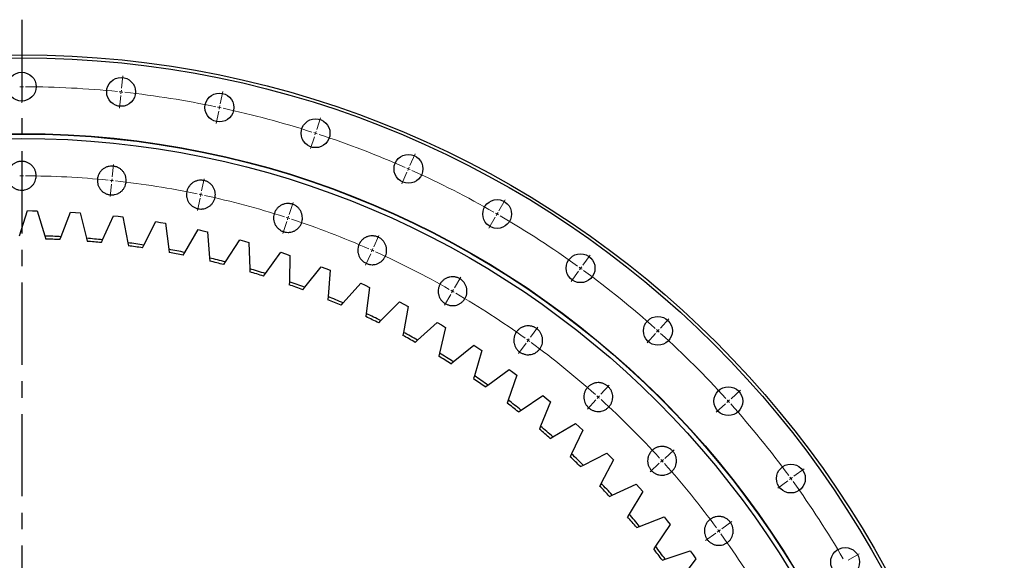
# Model space of a CAD drawing. Header units: millimetres. Extents: x -18 to 14774, y 15943 to 25639.
# Tile 9 of 20: x 3520 to 4852, y 19223 to 19954. Entities that reach past the tile are written whole.
import ezdxf

# ---------------------------------------------------------------- set-up
doc = ezdxf.new("R2010")
doc.units = ezdxf.units.MM
doc.header["$LTSCALE"] = 50
doc.linetypes.add('CENTER', pattern=[10.16, 6.35, -1.27, 1.27, -1.27])

msp = doc.modelspace()

# ---------------------------------------------------------------- linework, layer by layer
at = {"linetype": 'CENTER', "ltscale": 0.35}
msp.add_line((3523.2, 19953.7), (3523.2, 17201.5), dxfattribs=at)
at = {"color": 0, "linetype": 'Continuous', "lineweight": 18}
for p, q in [((3523.2, 19868.1), (3523.2, 19885.1)), ((3658.1, 19861.1), (3659.9, 19878)), ((3523.2, 19863.1), (3523.2, 19865.6)), ((3523.2, 19863.1), (3523.2, 19860.6)), ((3523.2, 19858.1), (3523.2, 19841.1)), ((3657.1, 19851.1), (3655.3, 19834.2)), ((3657.6, 19856.1), (3657.3, 19853.6)), ((3657.6, 19856.1), (3657.9, 19858.6)), ((3791.5, 19839.9), (3795.1, 19856.5)), ((3790.5, 19835), (3791, 19837.5)), ((3789.5, 19830.1), (3785.9, 19813.5)), ((3790.5, 19835), (3790, 19832.6)), ((3922, 19805), (3927.3, 19821.1)), ((3920.5, 19800.2), (3919.7, 19797.8)), ((3920.5, 19800.2), (3921.3, 19802.6)), ((3918.9, 19795.4), (3913.7, 19779.3)), ((4048.1, 19756.6), (4055, 19772.1)), ((3523.2, 19747.6), (3523.2, 19764.6)), ((3645.5, 19741.2), (3647.3, 19758.1)), ((3523.2, 19742.6), (3523.2, 19745.1)), ((4044.1, 19747.4), (4037.2, 19731.9)), ((4046.1, 19752), (4045.1, 19749.7)), ((4046.1, 19752), (4047.1, 19754.3)), ((3523.2, 19742.6), (3523.2, 19740.1)), ((3523.2, 19737.6), (3523.2, 19720.6)), ((3644.5, 19731.3), (3642.7, 19714.4)), ((3645, 19736.2), (3644.8, 19733.8)), ((3645, 19736.2), (3645.3, 19738.7)), ((3766.5, 19722.1), (3770, 19738.7)), ((3765.5, 19717.2), (3764.9, 19714.7)), ((3765.5, 19717.2), (3766, 19719.6)), ((3764.4, 19712.3), (3760.9, 19695.6)), ((3884.8, 19690.4), (3890, 19706.5)), ((4168.5, 19695.2), (4177, 19710)), ((4166, 19690.9), (4164.7, 19688.7)), ((4166, 19690.9), (4167.2, 19693.1)), ((3881.7, 19680.8), (3876.4, 19664.7)), ((3883.2, 19685.6), (3882.5, 19683.2)), ((3883.2, 19685.6), (3884, 19688)), ((4163.5, 19686.6), (4155, 19671.8)), ((3999.1, 19646.5), (4006, 19662)), ((3995.1, 19637.3), (3988.1, 19621.8)), ((3997.1, 19641.9), (3996.1, 19639.6)), ((3997.1, 19641.9), (3998.1, 19644.2)), ((4281.8, 19621.7), (4291.8, 19635.4)), ((4275.9, 19613.6), (4265.9, 19599.8)), ((4278.8, 19617.6), (4277.4, 19615.6)), ((4278.8, 19617.6), (4280.3, 19619.6)), ((4108.2, 19590.9), (4116.7, 19605.6)), ((4105.7, 19586.5), (4104.5, 19584.4)), ((4105.7, 19586.5), (4107, 19588.7)), ((4103.2, 19582.2), (4094.7, 19567.5)), ((4386.8, 19536.7), (4398.1, 19549.3)), ((4210.9, 19524.2), (4220.9, 19537.9)), ((4383.4, 19532.9), (4381.7, 19531.1)), ((4383.4, 19532.9), (4385.1, 19534.8)), ((4208, 19520.1), (4206.5, 19518.1)), ((4208, 19520.1), (4209.5, 19522.1)), ((4380.1, 19529.2), (4368.7, 19516.6)), ((4205.1, 19516.1), (4195.1, 19502.3)), ((4306.1, 19447.1), (4317.5, 19459.7)), ((4482.3, 19441.1), (4494.9, 19452.5)), ((4299.4, 19439.7), (4288.1, 19427)), ((4302.8, 19443.4), (4301.1, 19441.5)), ((4302.8, 19443.4), (4304.4, 19445.2)), ((4478.6, 19437.8), (4476.7, 19436.1)), ((4478.6, 19437.8), (4480.4, 19439.5)), ((4474.8, 19434.4), (4462.2, 19423.1)), ((4392.7, 19360.5), (4405.4, 19371.9)), ((4389, 19357.2), (4387.1, 19355.5)), ((4389, 19357.2), (4390.9, 19358.8)), ((4385.3, 19353.8), (4372.7, 19342.4)), ((4567.3, 19336.2), (4581, 19346.2)), ((4559.2, 19330.3), (4545.4, 19320.3)), ((4563.2, 19333.2), (4561.2, 19331.8)), ((4563.2, 19333.2), (4565.3, 19334.7)), ((4465.7, 19262.4), (4467.8, 19263.9)), ((4469.8, 19265.3), (4483.5, 19275.3)), ((4461.7, 19259.5), (4447.9, 19249.5)), ((4465.7, 19262.4), (4463.7, 19260.9)), ((4640.8, 19222.9), (4655.6, 19231.4))]:
    msp.add_line(p, q, dxfattribs=at)
at = {"color": 7, "linetype": 'Continuous', "lineweight": 25}
for p, q in [((3520.2, 19661.6), (3531.2, 19695.5)), ((3531.2, 19695.5), (3537.8, 19695.4)), ((3537.8, 19695.4), (3544.3, 19695.3)), ((3544.3, 19695.3), (3554.4, 19661.2)), ((3576.5, 19660.3), (3589.2, 19693.5)), ((3589.2, 19693.5), (3595.8, 19693.2)), ((3595.8, 19693.2), (3602.3, 19692.7)), ((3602.3, 19692.7), (3610.6, 19658.1)), ((3632.6, 19656.1), (3647.1, 19688.6)), ((3647.1, 19688.6), (3653.6, 19687.9)), ((3653.6, 19687.9), (3660, 19687.1)), ((3660, 19687.1), (3666.6, 19652.1)), ((3688.4, 19649), (3704.6, 19680.7)), ((3704.6, 19680.7), (3711, 19679.6)), ((3711, 19679.6), (3717.4, 19678.5)), ((3717.4, 19678.5), (3722.2, 19643.2)), ((3743.8, 19638.9), (3761.6, 19669.8)), ((3761.6, 19669.8), (3768, 19668.4)), ((3768, 19668.4), (3774.3, 19666.9)), ((3774.3, 19666.9), (3777.2, 19631.5)), ((3554.4, 19661.2), (3555.6, 19657.1)), ((3574.9, 19656.4), (3576.5, 19660.3)), ((3610.6, 19658.1), (3611.6, 19654)), ((3630.9, 19652.2), (3632.6, 19656.1)), ((3666.6, 19652.1), (3667.4, 19648)), ((3798.6, 19626.1), (3817.9, 19656)), ((3817.9, 19656), (3824.2, 19654.2)), ((3824.2, 19654.2), (3830.5, 19652.4)), ((3830.5, 19652.4), (3831.6, 19616.9)), ((3686.5, 19645.2), (3688.4, 19649)), ((3722.2, 19643.2), (3722.7, 19639)), ((3741.7, 19635.3), (3743.8, 19638.9)), ((3852.6, 19610.4), (3873.5, 19639.2)), ((3873.5, 19639.2), (3879.7, 19637.2)), ((3879.7, 19637.2), (3885.9, 19635)), ((3777.2, 19631.5), (3777.5, 19627.3)), ((3796.3, 19622.5), (3798.6, 19626.1)), ((3885.9, 19635), (3885.1, 19599.4)), ((3831.6, 19616.9), (3831.7, 19612.6)), ((3850.2, 19607), (3852.6, 19610.4)), ((3905.8, 19591.9), (3928.1, 19619.6)), ((3928.1, 19619.6), (3934.2, 19617.2)), ((3934.2, 19617.2), (3940.3, 19614.8)), ((3940.3, 19614.8), (3937.6, 19579.3)), ((3885.1, 19599.4), (3885, 19595.2)), ((3957.9, 19570.7), (3981.7, 19597.2)), ((3981.7, 19597.2), (3987.6, 19594.5)), ((3903.1, 19588.6), (3905.8, 19591.9)), ((3987.6, 19594.5), (3993.6, 19591.7)), ((3993.6, 19591.7), (3989.1, 19556.4)), ((3937.6, 19579.3), (3937.3, 19575.1)), ((3955.1, 19567.5), (3957.9, 19570.7)), ((4008.9, 19546.8), (4034, 19572)), ((4034, 19572), (4039.8, 19569)), ((3989.1, 19556.4), (3988.5, 19552.2)), ((4045.6, 19566), (4039.2, 19530.9)), ((4039.8, 19569), (4045.6, 19566)), ((4005.9, 19543.8), (4008.9, 19546.8)), ((4058.5, 19520.2), (4084.9, 19544.2)), ((4084.9, 19544.2), (4090.6, 19540.9)), ((4039.2, 19530.9), (4038.5, 19526.8)), ((4096.2, 19537.5), (4088, 19502.9)), ((4090.6, 19540.9), (4096.2, 19537.5)), ((4055.4, 19517.4), (4058.5, 19520.2)), ((4106.7, 19491.2), (4134.3, 19513.7)), ((4134.3, 19513.7), (4139.8, 19510.1)), ((4145.2, 19506.5), (4135.3, 19472.3)), ((4139.8, 19510.1), (4145.2, 19506.5)), ((4088, 19502.9), (4087.1, 19498.8)), ((4103.5, 19488.5), (4106.7, 19491.2)), ((4153.4, 19459.7), (4182.1, 19480.7)), ((4182.1, 19480.7), (4187.4, 19476.9)), ((4187.4, 19476.9), (4192.6, 19473)), ((4135.3, 19472.3), (4134.1, 19468.3)), ((4192.6, 19473), (4180.9, 19439.3)), ((4150, 19457.2), (4153.4, 19459.7)), ((4180.9, 19439.3), (4179.5, 19435.3)), ((4198.3, 19425.8), (4228, 19445.3)), ((4238.2, 19437), (4224.7, 19404)), ((4228, 19445.3), (4233.1, 19441.2)), ((4233.1, 19441.2), (4238.2, 19437)), ((4194.8, 19423.5), (4198.3, 19425.8)), ((4224.7, 19404), (4223.2, 19400.1)), ((4241.4, 19389.6), (4272.1, 19407.6)), ((4281.8, 19398.7), (4266.7, 19366.5)), ((4272.1, 19407.6), (4277, 19403.2)), ((4277, 19403.2), (4281.8, 19398.7)), ((4237.8, 19387.5), (4241.4, 19389.6)), ((4266.7, 19366.5), (4264.9, 19362.7)), ((4282.6, 19351.2), (4314.2, 19367.6)), ((4323.4, 19358.3), (4306.6, 19326.9)), ((4314.2, 19367.6), (4318.8, 19363)), ((4318.8, 19363), (4323.4, 19358.3)), ((4278.8, 19349.3), (4282.6, 19351.2)), ((4306.6, 19326.9), (4304.7, 19323.1)), ((4321.7, 19310.8), (4354.1, 19325.5)), ((4354.1, 19325.5), (4358.5, 19320.6)), ((4358.5, 19320.6), (4362.8, 19315.7)), ((4317.9, 19309), (4321.7, 19310.8)), ((4362.8, 19315.7), (4344.5, 19285.2)), ((4635, 19304.9), (4635, 19304.9)), ((4344.5, 19285.2), (4342.3, 19281.6)), ((4358.7, 19268.3), (4391.8, 19281.3)), ((4391.8, 19281.3), (4396, 19276.2)), ((4354.8, 19266.8), (4358.7, 19268.3)), ((4400, 19271.1), (4380.1, 19241.6)), ((4396, 19276.2), (4400, 19271.1)), ((4380.1, 19241.6), (4377.7, 19238.1)), ((4389.4, 19222.7), (4393.4, 19224)), ((4393.4, 19224), (4427.2, 19235.3)), ((4434.8, 19224.7), (4413.4, 19196.2)), ((4427.2, 19235.3), (4431, 19230)), ((4431, 19230), (4434.8, 19224.7))]:
    msp.add_line(p, q, dxfattribs=at)
for centre, radius in [((3523.2, 18577.6), 1328.5), ((3523.2, 18577.6), 1324.5), ((3523.2, 19863.1), 19.5), ((3657.6, 19856.1), 19.5), ((3790.5, 19835), 19.5), ((3920.5, 19800.2), 19.5), ((3523.2, 18577.6), 1222), ((3523.2, 18577.6), 1221.5), ((3523.2, 18577.6), 1215.5), ((4046.1, 19752), 19.5), ((4166, 19690.9), 19.5), ((4278.8, 19617.6), 19.5), ((4383.4, 19532.9), 19.5), ((4478.6, 19437.8), 19.5), ((4563.2, 19333.2), 19.5), ((4636.5, 19220.4), 19.5)]:
    msp.add_circle(centre, radius, dxfattribs=at)
at = {"color": 0, "linetype": 'Continuous', "lineweight": 18}
for radius, start, end in [(1285.5, 90, 90.1114), (1285.5, 89.8886, 90), (1285.5, 84.2229, 89.7771), (1285.5, 84, 84.1114), (1285.5, 83.8886, 84), (1285.5, 78.2229, 83.7771), (1285.5, 78, 78.1114), (1285.5, 77.8886, 78), (1285.5, 72.2229, 77.7771), (1285.5, 72, 72.1114), (1285.5, 71.8886, 72), (1285.5, 66.2229, 71.7771), (1285.5, 66, 66.1114), (1285.5, 65.8886, 66), (1285.5, 60.2229, 65.7771), (1165, 90, 90.123), (1165, 89.877, 90), (1165, 84.2459, 89.7541), (1165, 84, 84.123), (1165, 83.877, 84), (1165, 78.2459, 83.7541), (1165, 78, 78.123), (1165, 77.877, 78), (1165, 72.2459, 77.7541), (1285.5, 60, 60.1114), (1285.5, 59.8886, 60), (1165, 72, 72.123), (1165, 71.877, 72), (1165, 66.2459, 71.7541), (1285.5, 54.2229, 59.7771), (1165, 66, 66.123), (1165, 65.877, 66), (1165, 60.2459, 65.7541), (1285.5, 54, 54.1114), (1285.5, 53.8886, 54), (1285.5, 48.2229, 53.7771), (1165, 60, 60.123), (1165, 59.877, 60), (1165, 54.2459, 59.7541), (1285.5, 48, 48.1114), (1285.5, 47.8886, 48), (1165, 54, 54.123), (1165, 53.877, 54), (1165, 48.2459, 53.7541), (1285.5, 42.2229, 47.7771), (1165, 48, 48.123), (1165, 47.877, 48), (1165, 42.2459, 47.7541), (1285.5, 42, 42.1114), (1285.5, 41.8886, 42), (1285.5, 36.2229, 41.7771), (1165, 42, 42.123), (1165, 41.877, 42), (1165, 36.2459, 41.7541), (1285.5, 36, 36.1114), (1285.5, 35.8886, 36), (1285.5, 30.2229, 35.7771), (1165, 36, 36.123), (1165, 35.877, 36), (1165, 30.2459, 35.7541)]:
    msp.add_arc((3523.2, 18577.6), radius, start, end, dxfattribs=at)
at = {"color": 7, "linetype": 'Continuous', "lineweight": 25}
for radius, start, end in [(1084, 87.186, 88.3512), (1080, 87.2558, 88.2814), (1084, 84.2108, 85.376), (1080, 84.2806, 85.3062), (1084, 81.2356, 82.4008), (1080, 81.3054, 82.331), (1084, 78.2604, 79.4256), (1080, 78.3302, 79.3558), (1084, 75.2852, 76.4504), (1080, 75.355, 76.3806), (1084, 72.31, 73.4752), (1080, 72.3798, 73.4054), (1084, 69.3347, 70.5), (1080, 69.4045, 70.4302), (1080, 66.4293, 67.455), (1084, 66.3595, 67.5248), (1084, 63.3843, 64.5496), (1080, 63.4541, 64.4797), (1084, 60.4091, 61.5743), (1080, 60.4789, 61.5045), (1080, 57.5037, 58.5293), (1084, 57.4339, 58.5991), (1080, 54.5285, 55.5541), (1084, 54.4587, 55.6239), (1084, 51.4835, 52.6487), (1080, 51.5533, 52.5789), (1080, 48.5781, 49.6037), (1084, 48.5083, 49.6735), (1080, 45.6029, 46.6285), (1084, 45.5331, 46.6983), (1080, 42.6277, 43.6533), (1084, 42.5579, 43.7231), (1080, 39.6525, 40.6781), (1084, 39.5827, 40.7479), (1080, 36.6773, 37.7029), (1084, 36.6075, 37.7727)]:
    msp.add_arc((3523.2, 18577.6), radius, start, end, dxfattribs=at)
for points, knots in [([(3509.5, 19728.8), (3508.5, 19729.7), (3507.7, 19730.7), (3506.7, 19732.3), (3506.3, 19732.9), (3505.7, 19734), (3505.5, 19734.6), (3504.7, 19736.3), (3504.4, 19737.6), (3504, 19739.4), (3503.9, 19740.1), (3503.8, 19741.3), (3503.7, 19742), (3503.7, 19743.9), (3503.9, 19745.2), (3504.2, 19747), (3504.4, 19747.7), (3504.8, 19748.9), (3505.2, 19750.1), (3505.7, 19751.2), (3506.2, 19752.1), (3506.3, 19752.4), (3506.7, 19752.9), (3506.8, 19753.2), (3507.7, 19754.5), (3508.5, 19755.5), (3509.9, 19756.9), (3510.4, 19757.3), (3511.4, 19758.1), (3511.9, 19758.5), (3513.5, 19759.5), (3514.6, 19760.1), (3516.4, 19760.9), (3517, 19761.1), (3518.2, 19761.5), (3518.8, 19761.6), (3520.7, 19762), (3521.9, 19762.1), (3523.9, 19762.1), (3524.5, 19762.1), (3525.8, 19762), (3526.4, 19761.9), (3527.7, 19761.6), (3528.3, 19761.5), (3529.5, 19761.1), (3530.1, 19760.9), (3531.9, 19760.2), (3533, 19759.6), (3534.6, 19758.5), (3535.1, 19758.1), (3536.1, 19757.3), (3536.6, 19756.9), (3537.9, 19755.5), (3538.7, 19754.5), (3539.8, 19752.9), (3540.1, 19752.4), (3540.7, 19751.3), (3541.3, 19750.1), (3541.7, 19748.9), (3542.1, 19747.7), (3542.2, 19747.1), (3542.6, 19745.2), (3542.7, 19743.9), (3542.7, 19742), (3542.7, 19741.4), (3542.6, 19740.4), (3542.6, 19740.1), (3542.5, 19739.5), (3542.4, 19739.1), (3542.1, 19737.6), (3541.8, 19736.4), (3541, 19734.6), (3540.7, 19734), (3540.1, 19732.9), (3539.8, 19732.3), (3538.8, 19730.7), (3538, 19729.8), (3536.6, 19728.4), (3536.1, 19728), (3535.1, 19727.2), (3534.6, 19726.8), (3533.6, 19726.1), (3533, 19725.7), (3531.9, 19725.1), (3531.3, 19724.9), (3529.5, 19724.1), (3528.3, 19723.8), (3526.4, 19723.4), (3525.8, 19723.3), (3524.5, 19723.2), (3523.9, 19723.1), (3522, 19723.1), (3520.7, 19723.2), (3518.8, 19723.6), (3518.2, 19723.8), (3517, 19724.1), (3516.4, 19724.4), (3515.2, 19724.8), (3514.6, 19725.1), (3513.5, 19725.7), (3513, 19726), (3511.4, 19727.1), (3510.4, 19727.9), (3509.5, 19728.8)], [0, 0, 0, 0, 0.03125, 0.03125, 0.046875, 0.046875, 0.0625, 0.0625, 0.09375, 0.09375, 0.109375, 0.109375, 0.125, 0.125, 0.15625, 0.15625, 0.171875, 0.171875, 0.1875, 0.203125, 0.203125, 0.210938, 0.210938, 0.21875, 0.21875, 0.25, 0.25, 0.265625, 0.265625, 0.28125, 0.28125, 0.3125, 0.3125, 0.328125, 0.328125, 0.34375, 0.34375, 0.375, 0.375, 0.390625, 0.390625, 0.40625, 0.40625, 0.421875, 0.421875, 0.4375, 0.4375, 0.46875, 0.46875, 0.484375, 0.484375, 0.5, 0.5, 0.53125, 0.53125, 0.546875, 0.546875, 0.5625, 0.578125, 0.578125, 0.59375, 0.59375, 0.625, 0.625, 0.640625, 0.640625, 0.648438, 0.648438, 0.65625, 0.65625, 0.6875, 0.6875, 0.703125, 0.703125, 0.71875, 0.71875, 0.75, 0.75, 0.765625, 0.765625, 0.78125, 0.78125, 0.796875, 0.796875, 0.8125, 0.8125, 0.84375, 0.84375, 0.859375, 0.859375, 0.875, 0.875, 0.90625, 0.90625, 0.921875, 0.921875, 0.9375, 0.9375, 0.953125, 0.953125, 0.96875, 0.96875, 1, 1, 1, 1]), ([(3631.2, 19722.5), (3630.3, 19723.4), (3629.5, 19724.3), (3628.5, 19725.9), (3628.1, 19726.5), (3627.5, 19727.6), (3627.2, 19728.2), (3626.5, 19730), (3626.1, 19731.2), (3625.8, 19733.1), (3625.7, 19733.7), (3625.5, 19735), (3625.5, 19735.6), (3625.5, 19737.5), (3625.6, 19738.8), (3626, 19740.7), (3626.2, 19741.3), (3626.5, 19742.5), (3627, 19743.7), (3627.5, 19744.9), (3628, 19745.7), (3628.1, 19746), (3628.5, 19746.5), (3628.6, 19746.8), (3629.5, 19748.1), (3630.3, 19749.1), (3631.7, 19750.5), (3632.1, 19750.9), (3633.1, 19751.7), (3633.7, 19752.1), (3635.2, 19753.2), (3636.4, 19753.8), (3638.1, 19754.5), (3638.7, 19754.7), (3640, 19755.1), (3640.6, 19755.2), (3642.5, 19755.6), (3643.7, 19755.7), (3645.6, 19755.7), (3646.3, 19755.7), (3647.6, 19755.6), (3648.2, 19755.5), (3649.4, 19755.2), (3650, 19755.1), (3651.3, 19754.7), (3651.9, 19754.5), (3653.7, 19753.8), (3654.8, 19753.2), (3656.4, 19752.1), (3656.9, 19751.7), (3657.9, 19750.9), (3658.3, 19750.5), (3659.7, 19749.1), (3660.5, 19748.2), (3661.6, 19746.6), (3661.9, 19746), (3662.5, 19744.9), (3663.1, 19743.7), (3663.5, 19742.5), (3663.9, 19741.3), (3664, 19740.7), (3664.4, 19738.8), (3664.5, 19737.5), (3664.5, 19735.6), (3664.5, 19735), (3664.4, 19734), (3664.4, 19733.7), (3664.3, 19733.1), (3664.2, 19732.8), (3663.9, 19731.2), (3663.5, 19730), (3662.8, 19728.2), (3662.5, 19727.6), (3661.9, 19726.5), (3661.6, 19725.9), (3660.5, 19724.4), (3659.7, 19723.4), (3658.4, 19722), (3657.9, 19721.6), (3656.9, 19720.8), (3656.4, 19720.4), (3655.3, 19719.7), (3654.8, 19719.4), (3653.7, 19718.8), (3653.1, 19718.5), (3651.3, 19717.7), (3650.1, 19717.4), (3648.2, 19717), (3647.6, 19716.9), (3646.3, 19716.8), (3645.7, 19716.7), (3643.8, 19716.7), (3642.5, 19716.9), (3640.6, 19717.2), (3640, 19717.4), (3638.8, 19717.8), (3638.2, 19718), (3637, 19718.5), (3636.4, 19718.7), (3635.3, 19719.3), (3634.7, 19719.7), (3633.1, 19720.7), (3632.1, 19721.5), (3631.2, 19722.5)], [0, 0, 0, 0, 0.03125, 0.03125, 0.046875, 0.046875, 0.0625, 0.0625, 0.09375, 0.09375, 0.109375, 0.109375, 0.125, 0.125, 0.15625, 0.15625, 0.171875, 0.171875, 0.1875, 0.203125, 0.203125, 0.210937, 0.210937, 0.21875, 0.21875, 0.25, 0.25, 0.265625, 0.265625, 0.28125, 0.28125, 0.3125, 0.3125, 0.328125, 0.328125, 0.34375, 0.34375, 0.375, 0.375, 0.390625, 0.390625, 0.40625, 0.40625, 0.421875, 0.421875, 0.4375, 0.4375, 0.46875, 0.46875, 0.484375, 0.484375, 0.5, 0.5, 0.53125, 0.53125, 0.546875, 0.546875, 0.5625, 0.578125, 0.578125, 0.59375, 0.59375, 0.625, 0.625, 0.640625, 0.640625, 0.648438, 0.648438, 0.65625, 0.65625, 0.6875, 0.6875, 0.703125, 0.703125, 0.71875, 0.71875, 0.75, 0.75, 0.765625, 0.765625, 0.78125, 0.78125, 0.796875, 0.796875, 0.8125, 0.8125, 0.84375, 0.84375, 0.859375, 0.859375, 0.875, 0.875, 0.90625, 0.90625, 0.921875, 0.921875, 0.9375, 0.9375, 0.953125, 0.953125, 0.96875, 0.96875, 1, 1, 1, 1]), ([(3751.7, 19703.4), (3750.8, 19704.3), (3750, 19705.3), (3748.9, 19706.9), (3748.6, 19707.4), (3748, 19708.5), (3747.7, 19709.1), (3747, 19710.9), (3746.6, 19712.1), (3746.2, 19714), (3746.1, 19714.6), (3746, 19715.9), (3746, 19716.5), (3746, 19718.4), (3746.1, 19719.7), (3746.5, 19721.6), (3746.6, 19722.2), (3747, 19723.4), (3747.4, 19724.6), (3748, 19725.8), (3748.4, 19726.6), (3748.6, 19726.9), (3748.9, 19727.5), (3749.1, 19727.7), (3750, 19729.1), (3750.8, 19730), (3752.1, 19731.4), (3752.6, 19731.8), (3753.6, 19732.6), (3754.1, 19733), (3755.7, 19734.1), (3756.8, 19734.7), (3758.6, 19735.4), (3759.2, 19735.6), (3760.4, 19736), (3761, 19736.2), (3762.9, 19736.5), (3764.2, 19736.7), (3766.1, 19736.7), (3766.7, 19736.6), (3768, 19736.5), (3768.6, 19736.4), (3769.9, 19736.2), (3770.5, 19736), (3771.7, 19735.6), (3772.3, 19735.4), (3774.1, 19734.7), (3775.2, 19734.1), (3776.8, 19733), (3777.3, 19732.7), (3778.3, 19731.8), (3778.8, 19731.4), (3780.1, 19730.1), (3780.9, 19729.1), (3782, 19727.5), (3782.3, 19726.9), (3783, 19725.8), (3783.5, 19724.6), (3783.9, 19723.5), (3784.3, 19722.2), (3784.5, 19721.6), (3784.8, 19719.7), (3785, 19718.5), (3785, 19716.5), (3784.9, 19715.9), (3784.8, 19715), (3784.8, 19714.6), (3784.7, 19714), (3784.6, 19713.7), (3784.3, 19712.1), (3784, 19710.9), (3783.2, 19709.1), (3783, 19708.5), (3782.4, 19707.4), (3782, 19706.9), (3781, 19705.3), (3780.2, 19704.3), (3778.8, 19702.9), (3778.3, 19702.5), (3777.3, 19701.7), (3776.8, 19701.3), (3775.8, 19700.6), (3775.2, 19700.3), (3774.1, 19699.7), (3773.5, 19699.4), (3771.8, 19698.7), (3770.5, 19698.3), (3768.7, 19697.9), (3768, 19697.8), (3766.7, 19697.7), (3766.1, 19697.7), (3764.2, 19697.7), (3762.9, 19697.8), (3761.1, 19698.2), (3760.4, 19698.3), (3759.2, 19698.7), (3758.6, 19698.9), (3757.4, 19699.4), (3756.9, 19699.7), (3755.7, 19700.3), (3755.2, 19700.6), (3753.6, 19701.7), (3752.6, 19702.5), (3751.7, 19703.4)], [0, 0, 0, 0, 0.03125, 0.03125, 0.046875, 0.046875, 0.0625, 0.0625, 0.09375, 0.09375, 0.109375, 0.109375, 0.125, 0.125, 0.15625, 0.15625, 0.171875, 0.171875, 0.1875, 0.203125, 0.203125, 0.210937, 0.210937, 0.21875, 0.21875, 0.25, 0.25, 0.265625, 0.265625, 0.28125, 0.28125, 0.3125, 0.3125, 0.328125, 0.328125, 0.34375, 0.34375, 0.375, 0.375, 0.390625, 0.390625, 0.40625, 0.40625, 0.421875, 0.421875, 0.4375, 0.4375, 0.46875, 0.46875, 0.484375, 0.484375, 0.5, 0.5, 0.53125, 0.53125, 0.546875, 0.546875, 0.5625, 0.578125, 0.578125, 0.59375, 0.59375, 0.625, 0.625, 0.640625, 0.640625, 0.648437, 0.648437, 0.65625, 0.65625, 0.6875, 0.6875, 0.703125, 0.703125, 0.71875, 0.71875, 0.75, 0.75, 0.765625, 0.765625, 0.78125, 0.78125, 0.796875, 0.796875, 0.8125, 0.8125, 0.84375, 0.84375, 0.859375, 0.859375, 0.875, 0.875, 0.90625, 0.90625, 0.921875, 0.921875, 0.9375, 0.9375, 0.953125, 0.953125, 0.96875, 0.96875, 1, 1, 1, 1]), ([(3869.5, 19671.8), (3868.5, 19672.7), (3867.7, 19673.7), (3866.7, 19675.3), (3866.4, 19675.8), (3865.7, 19677), (3865.5, 19677.6), (3864.7, 19679.3), (3864.4, 19680.5), (3864, 19682.4), (3863.9, 19683.1), (3863.8, 19684.3), (3863.7, 19685), (3863.7, 19686.9), (3863.9, 19688.1), (3864.2, 19690), (3864.4, 19690.7), (3864.8, 19691.9), (3865.2, 19693.1), (3865.7, 19694.2), (3866.2, 19695.1), (3866.3, 19695.3), (3866.7, 19695.9), (3866.9, 19696.2), (3867.7, 19697.5), (3868.5, 19698.5), (3869.9, 19699.8), (3870.4, 19700.3), (3871.4, 19701.1), (3871.9, 19701.5), (3873.5, 19702.5), (3874.6, 19703.1), (3876.4, 19703.9), (3877, 19704.1), (3878.2, 19704.4), (3878.8, 19704.6), (3880.7, 19705), (3881.9, 19705.1), (3883.9, 19705.1), (3884.5, 19705.1), (3885.8, 19704.9), (3886.4, 19704.9), (3887.7, 19704.6), (3888.3, 19704.5), (3889.5, 19704.1), (3890.1, 19703.9), (3891.9, 19703.1), (3893, 19702.5), (3894.6, 19701.5), (3895.1, 19701.1), (3896.1, 19700.3), (3896.6, 19699.8), (3897.9, 19698.5), (3898.7, 19697.5), (3899.8, 19695.9), (3900.1, 19695.4), (3900.7, 19694.2), (3901.3, 19693.1), (3901.7, 19691.9), (3902.1, 19690.7), (3902.2, 19690), (3902.6, 19688.2), (3902.7, 19686.9), (3902.7, 19685), (3902.7, 19684.3), (3902.6, 19683.4), (3902.6, 19683.1), (3902.5, 19682.4), (3902.4, 19682.1), (3902.1, 19680.6), (3901.8, 19679.3), (3901, 19677.6), (3900.7, 19677), (3900.1, 19675.9), (3899.8, 19675.3), (3898.8, 19673.7), (3898, 19672.7), (3896.6, 19671.4), (3896.1, 19670.9), (3895.1, 19670.1), (3894.6, 19669.8), (3893.6, 19669), (3893, 19668.7), (3891.9, 19668.1), (3891.3, 19667.8), (3889.5, 19667.1), (3888.3, 19666.7), (3886.4, 19666.4), (3885.8, 19666.3), (3884.5, 19666.1), (3883.9, 19666.1), (3882, 19666.1), (3880.7, 19666.2), (3878.8, 19666.6), (3878.2, 19666.8), (3877, 19667.1), (3876.4, 19667.3), (3875.2, 19667.8), (3874.6, 19668.1), (3873.5, 19668.7), (3873, 19669), (3871.4, 19670.1), (3870.4, 19670.9), (3869.5, 19671.8)], [0, 0, 0, 0, 0.03125, 0.03125, 0.046875, 0.046875, 0.0625, 0.0625, 0.09375, 0.09375, 0.109375, 0.109375, 0.125, 0.125, 0.15625, 0.15625, 0.171875, 0.171875, 0.1875, 0.203125, 0.203125, 0.210937, 0.210937, 0.21875, 0.21875, 0.25, 0.25, 0.265625, 0.265625, 0.28125, 0.28125, 0.3125, 0.3125, 0.328125, 0.328125, 0.34375, 0.34375, 0.375, 0.375, 0.390625, 0.390625, 0.40625, 0.40625, 0.421875, 0.421875, 0.4375, 0.4375, 0.46875, 0.46875, 0.484375, 0.484375, 0.5, 0.5, 0.53125, 0.53125, 0.546875, 0.546875, 0.5625, 0.578125, 0.578125, 0.59375, 0.59375, 0.625, 0.625, 0.640625, 0.640625, 0.648438, 0.648438, 0.65625, 0.65625, 0.6875, 0.6875, 0.703125, 0.703125, 0.71875, 0.71875, 0.75, 0.75, 0.765625, 0.765625, 0.78125, 0.78125, 0.796875, 0.796875, 0.8125, 0.8125, 0.84375, 0.84375, 0.859375, 0.859375, 0.875, 0.875, 0.90625, 0.90625, 0.921875, 0.921875, 0.9375, 0.9375, 0.953125, 0.953125, 0.96875, 0.96875, 1, 1, 1, 1]), ([(3983.3, 19628.1), (3982.4, 19629), (3981.6, 19630), (3980.5, 19631.6), (3980.2, 19632.1), (3979.6, 19633.3), (3979.3, 19633.9), (3978.6, 19635.6), (3978.2, 19636.8), (3977.8, 19638.7), (3977.7, 19639.4), (3977.6, 19640.6), (3977.6, 19641.3), (3977.6, 19643.2), (3977.7, 19644.4), (3978.1, 19646.3), (3978.2, 19647), (3978.6, 19648.2), (3979, 19649.4), (3979.6, 19650.5), (3980, 19651.4), (3980.2, 19651.6), (3980.5, 19652.2), (3980.7, 19652.5), (3981.6, 19653.8), (3982.4, 19654.8), (3983.7, 19656.1), (3984.2, 19656.6), (3985.2, 19657.4), (3985.7, 19657.8), (3987.3, 19658.8), (3988.4, 19659.4), (3990.2, 19660.2), (3990.8, 19660.4), (3992, 19660.7), (3992.7, 19660.9), (3994.5, 19661.3), (3995.8, 19661.4), (3997.7, 19661.4), (3998.4, 19661.4), (3999.6, 19661.2), (4000.3, 19661.2), (4001.5, 19660.9), (4002.1, 19660.8), (4003.3, 19660.4), (4004, 19660.2), (4005.7, 19659.4), (4006.8, 19658.8), (4008.4, 19657.8), (4009, 19657.4), (4009.9, 19656.6), (4010.4, 19656.1), (4011.8, 19654.8), (4012.6, 19653.8), (4013.6, 19652.2), (4014, 19651.7), (4014.6, 19650.5), (4015.1, 19649.4), (4015.6, 19648.2), (4015.9, 19647), (4016.1, 19646.3), (4016.5, 19644.5), (4016.6, 19643.2), (4016.6, 19641.3), (4016.6, 19640.6), (4016.5, 19639.7), (4016.4, 19639.4), (4016.3, 19638.7), (4016.3, 19638.4), (4016, 19636.9), (4015.6, 19635.6), (4014.9, 19633.9), (4014.6, 19633.3), (4014, 19632.2), (4013.7, 19631.6), (4012.6, 19630), (4011.8, 19629), (4010.4, 19627.7), (4010, 19627.2), (4009, 19626.4), (4008.5, 19626.1), (4007.4, 19625.3), (4006.9, 19625), (4005.7, 19624.4), (4005.2, 19624.1), (4003.4, 19623.4), (4002.2, 19623), (4000.3, 19622.7), (3999.7, 19622.6), (3998.4, 19622.4), (3997.7, 19622.4), (3995.8, 19622.4), (3994.6, 19622.5), (3992.7, 19622.9), (3992.1, 19623.1), (3990.8, 19623.4), (3990.2, 19623.6), (3989.1, 19624.1), (3988.5, 19624.4), (3987.4, 19625), (3986.8, 19625.3), (3985.2, 19626.4), (3984.2, 19627.2), (3983.3, 19628.1)], [0, 0, 0, 0, 0.03125, 0.03125, 0.046875, 0.046875, 0.0625, 0.0625, 0.09375, 0.09375, 0.109375, 0.109375, 0.125, 0.125, 0.15625, 0.15625, 0.171875, 0.171875, 0.1875, 0.203125, 0.203125, 0.210937, 0.210937, 0.21875, 0.21875, 0.25, 0.25, 0.265625, 0.265625, 0.28125, 0.28125, 0.3125, 0.3125, 0.328125, 0.328125, 0.34375, 0.34375, 0.375, 0.375, 0.390625, 0.390625, 0.40625, 0.40625, 0.421875, 0.421875, 0.4375, 0.4375, 0.46875, 0.46875, 0.484375, 0.484375, 0.5, 0.5, 0.53125, 0.53125, 0.546875, 0.546875, 0.5625, 0.578125, 0.578125, 0.59375, 0.59375, 0.625, 0.625, 0.640625, 0.640625, 0.648437, 0.648437, 0.65625, 0.65625, 0.6875, 0.6875, 0.703125, 0.703125, 0.71875, 0.71875, 0.75, 0.75, 0.765625, 0.765625, 0.78125, 0.78125, 0.796875, 0.796875, 0.8125, 0.8125, 0.84375, 0.84375, 0.859375, 0.859375, 0.875, 0.875, 0.90625, 0.90625, 0.921875, 0.921875, 0.9375, 0.9375, 0.953125, 0.953125, 0.96875, 0.96875, 1, 1, 1, 1]), ([(4092, 19572.8), (4091, 19573.7), (4090.2, 19574.6), (4089.2, 19576.2), (4088.8, 19576.8), (4088.2, 19577.9), (4088, 19578.5), (4087.2, 19580.3), (4086.9, 19581.5), (4086.5, 19583.4), (4086.4, 19584), (4086.3, 19585.3), (4086.2, 19585.9), (4086.2, 19587.8), (4086.4, 19589.1), (4086.7, 19591), (4086.9, 19591.6), (4087.3, 19592.8), (4087.7, 19594), (4088.2, 19595.2), (4088.7, 19596), (4088.8, 19596.3), (4089.2, 19596.8), (4089.3, 19597.1), (4090.2, 19598.4), (4091, 19599.4), (4092.4, 19600.8), (4092.9, 19601.2), (4093.9, 19602), (4094.4, 19602.4), (4096, 19603.5), (4097.1, 19604.1), (4098.9, 19604.8), (4099.5, 19605), (4100.7, 19605.4), (4101.3, 19605.5), (4103.2, 19605.9), (4104.4, 19606), (4106.4, 19606), (4107, 19606), (4108.3, 19605.9), (4108.9, 19605.8), (4110.2, 19605.5), (4110.8, 19605.4), (4112, 19605), (4112.6, 19604.8), (4114.4, 19604.1), (4115.5, 19603.5), (4117.1, 19602.4), (4117.6, 19602), (4118.6, 19601.2), (4119.1, 19600.8), (4120.4, 19599.4), (4121.2, 19598.5), (4122.3, 19596.9), (4122.6, 19596.3), (4123.2, 19595.2), (4123.8, 19594), (4124.2, 19592.8), (4124.6, 19591.6), (4124.7, 19591), (4125.1, 19589.1), (4125.2, 19587.8), (4125.2, 19585.9), (4125.2, 19585.3), (4125.1, 19584.3), (4125.1, 19584), (4125, 19583.4), (4124.9, 19583.1), (4124.6, 19581.5), (4124.3, 19580.3), (4123.5, 19578.5), (4123.2, 19577.9), (4122.6, 19576.8), (4122.3, 19576.2), (4121.3, 19574.7), (4120.5, 19573.7), (4119.1, 19572.3), (4118.6, 19571.9), (4117.6, 19571.1), (4117.1, 19570.7), (4116.1, 19570), (4115.5, 19569.7), (4114.4, 19569.1), (4113.8, 19568.8), (4112, 19568), (4110.8, 19567.7), (4108.9, 19567.3), (4108.3, 19567.2), (4107, 19567.1), (4106.4, 19567), (4104.5, 19567), (4103.2, 19567.2), (4101.3, 19567.5), (4100.7, 19567.7), (4099.5, 19568.1), (4098.9, 19568.3), (4097.7, 19568.8), (4097.1, 19569), (4096, 19569.6), (4095.5, 19570), (4093.9, 19571), (4092.9, 19571.8), (4092, 19572.8)], [0, 0, 0, 0, 0.03125, 0.03125, 0.046875, 0.046875, 0.0625, 0.0625, 0.09375, 0.09375, 0.109375, 0.109375, 0.125, 0.125, 0.15625, 0.15625, 0.171875, 0.171875, 0.1875, 0.203125, 0.203125, 0.210937, 0.210937, 0.21875, 0.21875, 0.25, 0.25, 0.265625, 0.265625, 0.28125, 0.28125, 0.3125, 0.3125, 0.328125, 0.328125, 0.34375, 0.34375, 0.375, 0.375, 0.390625, 0.390625, 0.40625, 0.40625, 0.421875, 0.421875, 0.4375, 0.4375, 0.46875, 0.46875, 0.484375, 0.484375, 0.5, 0.5, 0.53125, 0.53125, 0.546875, 0.546875, 0.5625, 0.578125, 0.578125, 0.59375, 0.59375, 0.625, 0.625, 0.640625, 0.640625, 0.648438, 0.648438, 0.65625, 0.65625, 0.6875, 0.6875, 0.703125, 0.703125, 0.71875, 0.71875, 0.75, 0.75, 0.765625, 0.765625, 0.78125, 0.78125, 0.796875, 0.796875, 0.8125, 0.8125, 0.84375, 0.84375, 0.859375, 0.859375, 0.875, 0.875, 0.90625, 0.90625, 0.921875, 0.921875, 0.9375, 0.9375, 0.953125, 0.953125, 0.96875, 0.96875, 1, 1, 1, 1]), ([(4194.2, 19506.3), (4193.3, 19507.2), (4192.5, 19508.2), (4191.4, 19509.8), (4191.1, 19510.4), (4190.5, 19511.5), (4190.2, 19512.1), (4189.5, 19513.8), (4189.1, 19515.1), (4188.8, 19516.9), (4188.7, 19517.6), (4188.5, 19518.9), (4188.5, 19519.5), (4188.5, 19521.4), (4188.6, 19522.7), (4189, 19524.6), (4189.2, 19525.2), (4189.5, 19526.4), (4190, 19527.6), (4190.5, 19528.7), (4191, 19529.6), (4191.1, 19529.9), (4191.4, 19530.4), (4191.6, 19530.7), (4192.5, 19532), (4193.3, 19533), (4194.7, 19534.4), (4195.1, 19534.8), (4196.1, 19535.6), (4196.6, 19536), (4198.2, 19537), (4199.4, 19537.6), (4201.1, 19538.4), (4201.7, 19538.6), (4203, 19539), (4203.6, 19539.1), (4205.4, 19539.5), (4206.7, 19539.6), (4208.6, 19539.6), (4209.3, 19539.6), (4210.6, 19539.5), (4211.2, 19539.4), (4212.4, 19539.1), (4213, 19539), (4214.3, 19538.6), (4214.9, 19538.4), (4216.6, 19537.7), (4217.8, 19537.1), (4219.4, 19536), (4219.9, 19535.6), (4220.9, 19534.8), (4221.3, 19534.4), (4222.7, 19533), (4223.5, 19532), (4224.6, 19530.4), (4224.9, 19529.9), (4225.5, 19528.8), (4226, 19527.6), (4226.5, 19526.4), (4226.8, 19525.2), (4227, 19524.6), (4227.4, 19522.7), (4227.5, 19521.4), (4227.5, 19519.5), (4227.5, 19518.9), (4227.4, 19517.9), (4227.3, 19517.6), (4227.3, 19517), (4227.2, 19516.6), (4226.9, 19515.1), (4226.5, 19513.9), (4225.8, 19512.1), (4225.5, 19511.5), (4224.9, 19510.4), (4224.6, 19509.8), (4223.5, 19508.2), (4222.7, 19507.3), (4221.4, 19505.9), (4220.9, 19505.5), (4219.9, 19504.7), (4219.4, 19504.3), (4218.3, 19503.6), (4217.8, 19503.2), (4216.7, 19502.6), (4216.1, 19502.4), (4214.3, 19501.6), (4213.1, 19501.3), (4211.2, 19500.9), (4210.6, 19500.8), (4209.3, 19500.7), (4208.7, 19500.6), (4206.8, 19500.6), (4205.5, 19500.7), (4203.6, 19501.1), (4203, 19501.3), (4201.8, 19501.6), (4201.2, 19501.9), (4200, 19502.3), (4199.4, 19502.6), (4198.3, 19503.2), (4197.7, 19503.5), (4196.1, 19504.6), (4195.1, 19505.4), (4194.2, 19506.3)], [0, 0, 0, 0, 0.03125, 0.03125, 0.046875, 0.046875, 0.0625, 0.0625, 0.09375, 0.09375, 0.109375, 0.109375, 0.125, 0.125, 0.15625, 0.15625, 0.171875, 0.171875, 0.1875, 0.203125, 0.203125, 0.210937, 0.210937, 0.21875, 0.21875, 0.25, 0.25, 0.265625, 0.265625, 0.28125, 0.28125, 0.3125, 0.3125, 0.328125, 0.328125, 0.34375, 0.34375, 0.375, 0.375, 0.390625, 0.390625, 0.40625, 0.40625, 0.421875, 0.421875, 0.4375, 0.4375, 0.46875, 0.46875, 0.484375, 0.484375, 0.5, 0.5, 0.53125, 0.53125, 0.546875, 0.546875, 0.5625, 0.578125, 0.578125, 0.59375, 0.59375, 0.625, 0.625, 0.640625, 0.640625, 0.648437, 0.648437, 0.65625, 0.65625, 0.6875, 0.6875, 0.703125, 0.703125, 0.71875, 0.71875, 0.75, 0.75, 0.765625, 0.765625, 0.78125, 0.78125, 0.796875, 0.796875, 0.8125, 0.8125, 0.84375, 0.84375, 0.859375, 0.859375, 0.875, 0.875, 0.90625, 0.90625, 0.921875, 0.921875, 0.9375, 0.9375, 0.953125, 0.953125, 0.96875, 0.96875, 1, 1, 1, 1]), ([(4289, 19429.6), (4288.1, 19430.5), (4287.3, 19431.5), (4286.2, 19433.1), (4285.9, 19433.6), (4285.3, 19434.8), (4285, 19435.3), (4284.3, 19437.1), (4283.9, 19438.3), (4283.5, 19440.2), (4283.4, 19440.8), (4283.3, 19442.1), (4283.3, 19442.8), (4283.3, 19444.7), (4283.4, 19445.9), (4283.8, 19447.8), (4283.9, 19448.4), (4284.3, 19449.7), (4284.7, 19450.9), (4285.3, 19452), (4285.7, 19452.8), (4285.9, 19453.1), (4286.2, 19453.7), (4286.4, 19454), (4287.3, 19455.3), (4288.1, 19456.3), (4289.4, 19457.6), (4289.9, 19458), (4290.9, 19458.9), (4291.4, 19459.2), (4293, 19460.3), (4294.1, 19460.9), (4295.9, 19461.6), (4296.5, 19461.9), (4297.7, 19462.2), (4298.3, 19462.4), (4300.2, 19462.8), (4301.5, 19462.9), (4303.4, 19462.9), (4304.1, 19462.9), (4305.3, 19462.7), (4305.9, 19462.6), (4307.2, 19462.4), (4307.8, 19462.2), (4309, 19461.9), (4309.6, 19461.6), (4311.4, 19460.9), (4312.5, 19460.3), (4314.1, 19459.3), (4314.6, 19458.9), (4315.6, 19458.1), (4316.1, 19457.6), (4317.5, 19456.3), (4318.3, 19455.3), (4319.3, 19453.7), (4319.7, 19453.1), (4320.3, 19452), (4320.8, 19450.9), (4321.2, 19449.7), (4321.6, 19448.5), (4321.8, 19447.8), (4322.2, 19445.9), (4322.3, 19444.7), (4322.3, 19442.8), (4322.2, 19442.1), (4322.2, 19441.2), (4322.1, 19440.9), (4322, 19440.2), (4322, 19439.9), (4321.7, 19438.3), (4321.3, 19437.1), (4320.6, 19435.4), (4320.3, 19434.8), (4319.7, 19433.6), (4319.4, 19433.1), (4318.3, 19431.5), (4317.5, 19430.5), (4316.1, 19429.2), (4315.6, 19428.7), (4314.7, 19427.9), (4314.2, 19427.5), (4313.1, 19426.8), (4312.6, 19426.5), (4311.4, 19425.9), (4310.8, 19425.6), (4309.1, 19424.9), (4307.9, 19424.5), (4306, 19424.1), (4305.3, 19424), (4304.1, 19423.9), (4303.4, 19423.9), (4301.5, 19423.9), (4300.3, 19424), (4298.4, 19424.4), (4297.7, 19424.5), (4296.5, 19424.9), (4295.9, 19425.1), (4294.7, 19425.6), (4294.2, 19425.9), (4293, 19426.5), (4292.5, 19426.8), (4290.9, 19427.9), (4289.9, 19428.7), (4289, 19429.6)], [0, 0, 0, 0, 0.03125, 0.03125, 0.046875, 0.046875, 0.0625, 0.0625, 0.09375, 0.09375, 0.109375, 0.109375, 0.125, 0.125, 0.15625, 0.15625, 0.171875, 0.171875, 0.1875, 0.203125, 0.203125, 0.210938, 0.210938, 0.21875, 0.21875, 0.25, 0.25, 0.265625, 0.265625, 0.28125, 0.28125, 0.3125, 0.3125, 0.328125, 0.328125, 0.34375, 0.34375, 0.375, 0.375, 0.390625, 0.390625, 0.40625, 0.40625, 0.421875, 0.421875, 0.4375, 0.4375, 0.46875, 0.46875, 0.484375, 0.484375, 0.5, 0.5, 0.53125, 0.53125, 0.546875, 0.546875, 0.5625, 0.578125, 0.578125, 0.59375, 0.59375, 0.625, 0.625, 0.640625, 0.640625, 0.648438, 0.648438, 0.65625, 0.65625, 0.6875, 0.6875, 0.703125, 0.703125, 0.71875, 0.71875, 0.75, 0.75, 0.765625, 0.765625, 0.78125, 0.78125, 0.796875, 0.796875, 0.8125, 0.8125, 0.84375, 0.84375, 0.859375, 0.859375, 0.875, 0.875, 0.90625, 0.90625, 0.921875, 0.921875, 0.9375, 0.9375, 0.953125, 0.953125, 0.96875, 0.96875, 1, 1, 1, 1]), ([(4375.2, 19343.4), (4374.3, 19344.3), (4373.5, 19345.3), (4372.4, 19346.9), (4372.1, 19347.4), (4371.5, 19348.5), (4371.2, 19349.1), (4370.5, 19350.9), (4370.1, 19352.1), (4369.8, 19354), (4369.7, 19354.6), (4369.5, 19355.9), (4369.5, 19356.5), (4369.5, 19358.4), (4369.6, 19359.7), (4370, 19361.6), (4370.2, 19362.2), (4370.5, 19363.4), (4371, 19364.6), (4371.5, 19365.8), (4372, 19366.6), (4372.1, 19366.9), (4372.4, 19367.5), (4372.6, 19367.7), (4373.5, 19369.1), (4374.3, 19370), (4375.7, 19371.4), (4376.1, 19371.8), (4377.1, 19372.6), (4377.6, 19373), (4379.2, 19374.1), (4380.3, 19374.7), (4382.1, 19375.4), (4382.7, 19375.6), (4384, 19376), (4384.6, 19376.2), (4386.4, 19376.5), (4387.7, 19376.7), (4389.6, 19376.7), (4390.3, 19376.6), (4391.5, 19376.5), (4392.2, 19376.4), (4393.4, 19376.2), (4394, 19376), (4395.3, 19375.6), (4395.9, 19375.4), (4397.6, 19374.7), (4398.8, 19374.1), (4400.4, 19373), (4400.9, 19372.6), (4401.9, 19371.8), (4402.3, 19371.4), (4403.7, 19370.1), (4404.5, 19369.1), (4405.6, 19367.5), (4405.9, 19366.9), (4406.5, 19365.8), (4407, 19364.6), (4407.5, 19363.4), (4407.8, 19362.2), (4408, 19361.6), (4408.4, 19359.7), (4408.5, 19358.4), (4408.5, 19356.5), (4408.5, 19355.9), (4408.4, 19354.9), (4408.3, 19354.6), (4408.2, 19354), (4408.2, 19353.7), (4407.9, 19352.1), (4407.5, 19350.9), (4406.8, 19349.1), (4406.5, 19348.5), (4405.9, 19347.4), (4405.6, 19346.9), (4404.5, 19345.3), (4403.7, 19344.3), (4402.4, 19342.9), (4401.9, 19342.5), (4400.9, 19341.7), (4400.4, 19341.3), (4399.3, 19340.6), (4398.8, 19340.3), (4397.7, 19339.7), (4397.1, 19339.4), (4395.3, 19338.7), (4394.1, 19338.3), (4392.2, 19337.9), (4391.6, 19337.8), (4390.3, 19337.7), (4389.7, 19337.7), (4387.7, 19337.7), (4386.5, 19337.8), (4384.6, 19338.2), (4384, 19338.3), (4382.7, 19338.7), (4382.1, 19338.9), (4381, 19339.4), (4380.4, 19339.6), (4379.3, 19340.2), (4378.7, 19340.6), (4377.1, 19341.6), (4376.1, 19342.5), (4375.2, 19343.4)], [0, 0, 0, 0, 0.03125, 0.03125, 0.046875, 0.046875, 0.0625, 0.0625, 0.09375, 0.09375, 0.109375, 0.109375, 0.125, 0.125, 0.15625, 0.15625, 0.171875, 0.171875, 0.1875, 0.203125, 0.203125, 0.210938, 0.210938, 0.21875, 0.21875, 0.25, 0.25, 0.265625, 0.265625, 0.28125, 0.28125, 0.3125, 0.3125, 0.328125, 0.328125, 0.34375, 0.34375, 0.375, 0.375, 0.390625, 0.390625, 0.40625, 0.40625, 0.421875, 0.421875, 0.4375, 0.4375, 0.46875, 0.46875, 0.484375, 0.484375, 0.5, 0.5, 0.53125, 0.53125, 0.546875, 0.546875, 0.5625, 0.578125, 0.578125, 0.59375, 0.59375, 0.625, 0.625, 0.640625, 0.640625, 0.648438, 0.648438, 0.65625, 0.65625, 0.6875, 0.6875, 0.703125, 0.703125, 0.71875, 0.71875, 0.75, 0.75, 0.765625, 0.765625, 0.78125, 0.78125, 0.796875, 0.796875, 0.8125, 0.8125, 0.84375, 0.84375, 0.859375, 0.859375, 0.875, 0.875, 0.90625, 0.90625, 0.921875, 0.921875, 0.9375, 0.9375, 0.953125, 0.953125, 0.96875, 0.96875, 1, 1, 1, 1]), ([(4452, 19248.6), (4451, 19249.5), (4450.2, 19250.5), (4449.2, 19252.1), (4448.9, 19252.6), (4448.2, 19253.8), (4448, 19254.3), (4447.2, 19256.1), (4446.9, 19257.3), (4446.5, 19259.2), (4446.4, 19259.8), (4446.3, 19261.1), (4446.2, 19261.8), (4446.2, 19263.7), (4446.4, 19264.9), (4446.7, 19266.8), (4446.9, 19267.4), (4447.3, 19268.7), (4447.7, 19269.9), (4448.2, 19271), (4448.7, 19271.9), (4448.8, 19272.1), (4449.2, 19272.7), (4449.4, 19273), (4450.2, 19274.3), (4451, 19275.3), (4452.4, 19276.6), (4452.9, 19277.1), (4453.9, 19277.9), (4454.4, 19278.3), (4456, 19279.3), (4457.1, 19279.9), (4458.9, 19280.6), (4459.5, 19280.9), (4460.7, 19281.2), (4461.3, 19281.4), (4463.2, 19281.8), (4464.4, 19281.9), (4466.4, 19281.9), (4467, 19281.9), (4468.3, 19281.7), (4468.9, 19281.6), (4470.2, 19281.4), (4470.8, 19281.2), (4472, 19280.9), (4472.6, 19280.7), (4474.4, 19279.9), (4475.5, 19279.3), (4477.1, 19278.3), (4477.6, 19277.9), (4478.6, 19277.1), (4479.1, 19276.6), (4480.4, 19275.3), (4481.2, 19274.3), (4482.3, 19272.7), (4482.6, 19272.2), (4483.2, 19271), (4483.8, 19269.9), (4484.2, 19268.7), (4484.6, 19267.5), (4484.7, 19266.8), (4485.1, 19264.9), (4485.2, 19263.7), (4485.2, 19261.8), (4485.2, 19261.1), (4485.1, 19260.2), (4485.1, 19259.9), (4485, 19259.2), (4484.9, 19258.9), (4484.6, 19257.3), (4484.3, 19256.1), (4483.5, 19254.4), (4483.2, 19253.8), (4482.6, 19252.6), (4482.3, 19252.1), (4481.3, 19250.5), (4480.5, 19249.5), (4479.1, 19248.2), (4478.6, 19247.7), (4477.6, 19246.9), (4477.1, 19246.5), (4476.1, 19245.8), (4475.5, 19245.5), (4474.4, 19244.9), (4473.8, 19244.6), (4472, 19243.9), (4470.8, 19243.5), (4468.9, 19243.1), (4468.3, 19243.1), (4467, 19242.9), (4466.4, 19242.9), (4464.5, 19242.9), (4463.2, 19243), (4461.3, 19243.4), (4460.7, 19243.5), (4459.5, 19243.9), (4458.9, 19244.1), (4457.7, 19244.6), (4457.1, 19244.9), (4456, 19245.5), (4455.5, 19245.8), (4453.9, 19246.9), (4452.9, 19247.7), (4452, 19248.6)], [0, 0, 0, 0, 0.03125, 0.03125, 0.046875, 0.046875, 0.0625, 0.0625, 0.09375, 0.09375, 0.109375, 0.109375, 0.125, 0.125, 0.15625, 0.15625, 0.171875, 0.171875, 0.1875, 0.203125, 0.203125, 0.210937, 0.210937, 0.21875, 0.21875, 0.25, 0.25, 0.265625, 0.265625, 0.28125, 0.28125, 0.3125, 0.3125, 0.328125, 0.328125, 0.34375, 0.34375, 0.375, 0.375, 0.390625, 0.390625, 0.40625, 0.40625, 0.421875, 0.421875, 0.4375, 0.4375, 0.46875, 0.46875, 0.484375, 0.484375, 0.5, 0.5, 0.53125, 0.53125, 0.546875, 0.546875, 0.5625, 0.578125, 0.578125, 0.59375, 0.59375, 0.625, 0.625, 0.640625, 0.640625, 0.648438, 0.648438, 0.65625, 0.65625, 0.6875, 0.6875, 0.703125, 0.703125, 0.71875, 0.71875, 0.75, 0.75, 0.765625, 0.765625, 0.78125, 0.78125, 0.796875, 0.796875, 0.8125, 0.8125, 0.84375, 0.84375, 0.859375, 0.859375, 0.875, 0.875, 0.90625, 0.90625, 0.921875, 0.921875, 0.9375, 0.9375, 0.953125, 0.953125, 0.96875, 0.96875, 1, 1, 1, 1])]:
    msp.add_open_spline(points, degree=3, knots=knots, dxfattribs=at)

doc.saveas('drawing.dxf')
